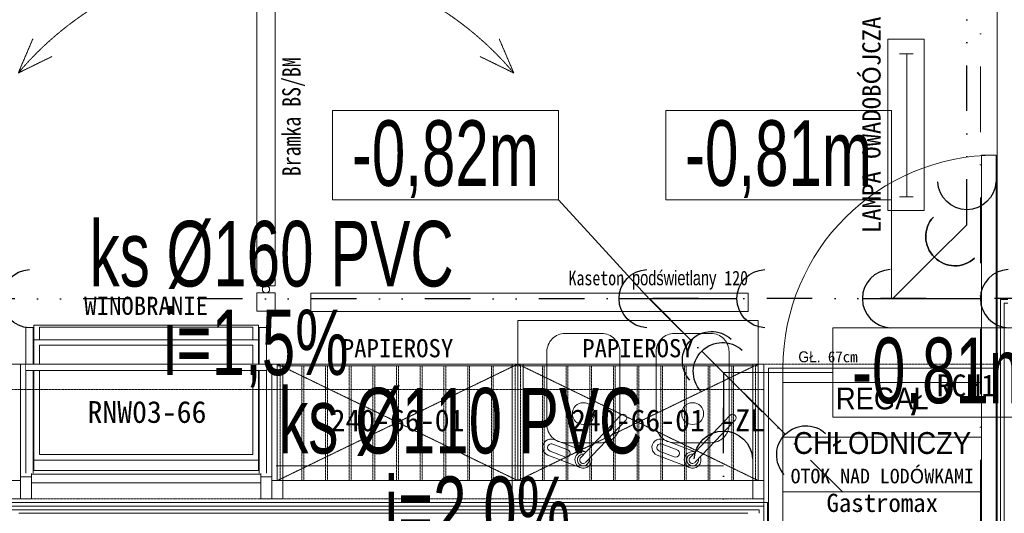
# Model space of a CAD drawing. Header units: centimetres. Extents: x -9388 to 91680, y -1419244 to 50347.
# Tile 13 of 183: x 9336 to 12039, y -707889 to -706533. Entities that reach past the tile are written whole.
import ezdxf
from ezdxf.enums import TextEntityAlignment as Align

# ---------------------------------------------------------------- set-up
doc = ezdxf.new("R2010")
doc.units = ezdxf.units.CM
for name, pattern in [('DASHED', [0.75, 0.5, -0.25]), ('DIVIDE2', [0.625, 0.25, -0.125, 0, -0.125, 0, -0.125]), ('Kropki i Kreski', [360, 180, -90, 0, -90]), ('Wipeout_Contour', [1000, 0, -1000])]:
    doc.linetypes.add(name, pattern=pattern)
for name, color, linetype in [('! Strefy Powierzchnie', 7, 'Continuous'), ('Osie', 7, 'Continuous'), ('Strefy', 7, 'Continuous')]:
    doc.layers.add(name, color=color, linetype=linetype)
for name, color, linetype, lineweight in [('MEBLE PKN_Nr_pióra__7', 7, 'Continuous', 13), ('Osie_Nr_pióra__1', 7, 'Continuous', 13), ('Osie_Nr_pióra__4', 7, 'Continuous', 13), ('Q_ks_opis', 3, 'Continuous', 13), ('Q_podkład', 8, 'Continuous', 9), ('Q_wys prowadzenia instalacji', 6, 'Continuous', 13), ('Rynny_Nr_pióra__161', 7, 'Continuous', 5), ('Strefy_Nr_pióra__1', 7, 'Continuous', 13), ('Wnętrze - umeblowanie_Nr_pióra__1', 7, 'Continuous', 13), ('Wnętrze - umeblowanie_Nr_pióra__101', 7, 'Continuous', 5), ('Wnętrze - umeblowanie_Nr_pióra__7', 7, 'Continuous', 13), ('Ściany wewnętrzne_Nr_pióra__1', 7, 'Continuous', 13), ('Ściany wewnętrzne_Nr_pióra__41', 7, 'Continuous', 15)]:
    doc.layers.add(name, color=color, linetype=linetype, lineweight=lineweight)
for name, color, linetype, lineweight, true_color in [('Q_ks', 7, 'DIVIDE2', 30, 0x997301), ('Rynny_Nr_pióra__205', 7, 'Continuous', 5, 0x858585), ('Wnętrze - umeblowanie_Nr_pióra__201', 7, 'Continuous', 5, 0x595959), ('Wnętrze - umeblowanie_Nr_pióra__205', 7, 'Continuous', 5, 0x858585)]:
    doc.layers.add(name, color=color, linetype=linetype, lineweight=lineweight, true_color=true_color)
doc.styles.add('Arial Narrow_____', font='ARIALN.TTF', dxfattribs={"width": 0.8})
doc.styles.add('GENERATED_STYLE_1', font='calibri.ttf')
doc.styles.add('GENERATED_STYLE_2', font='arial.ttf')
doc.styles.add('GENERATED_STYLE_3', font='calibri.ttf')
doc.styles.add('TT', font='ARIALN.TTF', dxfattribs={"height": 200})

# ---------------------------------------------------------------- blocks, each defined once
blk = doc.blocks.new('Standardowy znacznik siatki_6')
at = {"layer": 'Osie_Nr_pióra__4', "linetype": 'Kropki i Kreski'}
blk.add_line((1000, 0), (12138.2, 0), dxfattribs=at)
at = {"layer": 'Osie_Nr_pióra__1', "style": 'GENERATED_STYLE_3'}
for tag, p in [('AC_MarkerText_1_0', (-125, 4.9)), ('AC_MarkerText_1_1', (13263.2, 4.9))]:
    blk.add_attdef(tag, text='', height=100, rotation=270, dxfattribs=at).set_placement(p, align=Align.MIDDLE_CENTER)
blk = doc.blocks.new('PAB.01_RZUT PRZYZIEMIA')
at = {"layer": '! Strefy Powierzchnie', "color": 8, "linetype": 'Continuous', "lineweight": 0, "flags": 128}
blk.add_lwpolyline([(35639, -701738.6), (35639, -707859.3), (41389, -707859.3), (41389, -708139.3), (42019, -708139.3), (42019, -701822.8), (41149, -701822.8), (41149, -701738.6)], close=True, dxfattribs=at)
at = {"layer": 'Rynny_Nr_pióra__161', "color": 8, "linetype": 'Continuous'}
for p, q in [((41431.5, -707680.3), (41976.5, -707680.3)), ((41431.5, -707830.3), (41976.5, -707830.3))]:
    blk.add_line(p, q, dxfattribs=at)
at = {"layer": 'Rynny_Nr_pióra__161', "color": 8, "linetype": 'Continuous', "flags": 128}
blk.add_lwpolyline([(42016.5, -707490.3), (41976.5, -707490.3), (41976.5, -706905.3), (42016.5, -706905.3)], close=True, dxfattribs=at)
for points in [[(41391.5, -707490.3), (42016.5, -707490.3)], [(41391.5, -708140.3), (41391.5, -707490.3)], [(41431.5, -707490.3), (41431.5, -708140.3)], [(41976.5, -708140.3), (41976.5, -707490.3)], [(42016.5, -707490.3), (42016.5, -708140.3)], [(41431.5, -707530.3), (41976.5, -707530.3)]]:
    blk.add_lwpolyline(points, dxfattribs=at)
at = {"layer": 'Rynny_Nr_pióra__161', "color": 8, "linetype": 'Continuous'}
blk.add_arc((42016.5, -707490.3), 585, 90, 180, dxfattribs=at)
at = {"layer": 'Rynny_Nr_pióra__205', "color": 8, "linetype": 'DASHED', "flags": 128}
blk.add_lwpolyline([(42029, -708149.3), (41379, -708149.3), (41379, -707479.3), (42029, -707479.3)], close=True, dxfattribs=at)
at = {"layer": 'Wnętrze - umeblowanie_Nr_pióra__101', "color": 8, "linetype": 'Continuous'}
for p, q in [((39375.5, -707372.6), (39991.5, -707372.6)), ((39375.5, -707771.3), (39375.5, -707372.6)), ((39390.5, -707378), (39976.5, -707378)), ((39390.5, -707412.3), (39390.5, -707378)), ((39976.5, -707412.3), (39976.5, -707378)), ((39991.5, -707771.3), (39991.5, -707372.6)), ((39375.5, -707412.3), (39991.5, -707412.3)), ((39390.5, -707427.3), (39976.5, -707427.3)), ((39390.5, -707728.1), (39390.5, -707427.3)), ((39976.5, -707728.1), (39976.5, -707427.3)), ((40876.3, -707735.7), (40985.9, -707620.3)), ((41176.3, -707735.7), (41285.9, -707620.3)), ((40890.6, -707749.2), (41000.2, -707633.8)), ((41190.6, -707749.2), (41300.2, -707633.8)), ((40799.7, -707698.9), (40840.6, -707714.7)), ((40802.8, -707686.8), (40890.6, -707720.7)), ((41099.7, -707698.9), (41140.6, -707714.7)), ((41102.8, -707686.8), (41190.6, -707720.7)), ((39390.5, -707728.1), (39976.5, -707728.1)), ((40786.3, -707729.5), (40875.2, -707763.8)), ((40792.2, -707718.5), (40833.1, -707734.3)), ((41086.3, -707729.5), (41175.2, -707763.8)), ((41092.2, -707718.5), (41133.1, -707734.3)), ((39375.5, -707743.1), (39991.5, -707743.1)), ((39375.5, -707771.3), (39991.5, -707771.3)), ((39368.5, -707805.3), (39998.5, -707805.3))]:
    blk.add_line(p, q, dxfattribs=at)
at = {"layer": 'Wnętrze - umeblowanie_Nr_pióra__101', "color": 8, "linetype": 'Continuous', "flags": 128}
for points in [[(40037.5, -706364), (39987.5, -706364), (39987.5, -707264), (40012.5, -707264, -1), (40012.5, -707284), (39987.5, -707284), (39987.5, -707334), (40037.5, -707334), (40037.5, -707284), (40012.5, -707284, -1), (40012.5, -707264), (40037.5, -707264)], [(40933.5, -707695.4), (40833.5, -707695.4, -0.414214), (40783.5, -707645.4), (40783.5, -707445.4, -0.414214), (40833.5, -707395.4), (40933.5, -707395.4, -0.414214), (40983.5, -707445.4), (40983.5, -707645.4, -0.414214)], [(41133.5, -707695.4), (41233.5, -707695.4, 0.414214), (41283.5, -707645.4), (41283.5, -707445.4, 0.414214), (41233.5, -707395.4), (41133.5, -707395.4, 0.414214), (41083.5, -707445.4), (41083.5, -707645.4, 0.414214)]]:
    blk.add_lwpolyline(points, format="xyb", close=True, dxfattribs=at)
at = {"layer": 'Wnętrze - umeblowanie_Nr_pióra__101', "color": 8, "linetype": 'DASHED', "flags": 128}
for points in [[(39372.6, -706585.6), (39332.5, -706679.8), (39424.4, -706634.8)], [(40600.6, -706634.8), (40692.5, -706679.8), (40652.4, -706585.6)], [(40703.5, -707799.3), (40043.5, -707479.3)], [(40043.5, -707799.3), (40703.5, -707479.3)], [(41363.5, -707799.3), (40703.5, -707479.3)], [(40703.5, -707799.3), (41363.5, -707479.3)]]:
    blk.add_lwpolyline(points, dxfattribs=at)
at = {"layer": 'Wnętrze - umeblowanie_Nr_pióra__101', "color": 8, "linetype": 'Continuous', "flags": 128}
for points in [[(41335.7, -707285), (40135.7, -707285), (40135.7, -707335), (41335.7, -707335)], [(39987.5, -707334), (40037.5, -707334)], [(41363.5, -707799.3), (40703.5, -707799.3), (40703.5, -707359.3), (41363.5, -707359.3)], [(39368.5, -707849.3), (39368.5, -707479.3), (39338.5, -707479.3), (39338.5, -707849.3)], [(40028.5, -707849.3), (40028.5, -707479.3), (39998.5, -707479.3), (39998.5, -707849.3)], [(40058.5, -707849.3), (40058.5, -707479.3), (40028.5, -707479.3), (40028.5, -707849.3)], [(40703.5, -707799.3), (40043.5, -707799.3), (40043.5, -707479.3), (40703.5, -707479.3)], [(40703.5, -707479.3), (40043.5, -707479.3), (40043.5, -707484.3), (40703.5, -707484.3)], [(40718.5, -707849.3), (40718.5, -707479.3), (40688.5, -707479.3), (40688.5, -707849.3)], [(41363.5, -707799.3), (40703.5, -707799.3), (40703.5, -707479.3), (41363.5, -707479.3)], [(41363.5, -707479.3), (40703.5, -707479.3), (40703.5, -707484.3), (41363.5, -707484.3)], [(39338.5, -707849.3), (39338.5, -707789.3), (39368.5, -707789.3), (39368.5, -707849.3)], [(39998.5, -707849.3), (39998.5, -707789.3), (40028.5, -707789.3), (40028.5, -707849.3)], [(40028.5, -707849.3), (40058.5, -707849.3), (40058.5, -707799.3), (40028.5, -707799.3)]]:
    blk.add_lwpolyline(points, close=True, dxfattribs=at)
for points in [[(39338.5, -707849.3), (39338.5, -707479.3), (39308.5, -707479.3), (39308.5, -707849.3), (39338.5, -707849.3), (39338.5, -707799.3), (39308.5, -707799.3)], [(41378.5, -707849.3), (41378.5, -707479.3), (41348.5, -707479.3), (41348.5, -707849.3), (41378.5, -707849.3), (41378.5, -707799.3), (41348.5, -707799.3)]]:
    blk.add_lwpolyline(points, dxfattribs=at)
at = {"layer": 'Wnętrze - umeblowanie_Nr_pióra__101', "color": 8, "linetype": 'DASHED', "flags": 128}
for points in [[(40111, -707799.3), (40111, -707484.3), (40051, -707484.3), (40051, -707799.3)], [(40176, -707799.3), (40176, -707484.3), (40116, -707484.3), (40116, -707799.3)], [(40241, -707799.3), (40241, -707484.3), (40181, -707484.3), (40181, -707799.3)], [(40306, -707799.3), (40306, -707484.3), (40246, -707484.3), (40246, -707799.3)], [(40371, -707799.3), (40371, -707484.3), (40311, -707484.3), (40311, -707799.3)], [(40436, -707799.3), (40436, -707484.3), (40376, -707484.3), (40376, -707799.3)], [(40501, -707799.3), (40501, -707484.3), (40441, -707484.3), (40441, -707799.3)], [(40566, -707799.3), (40566, -707484.3), (40506, -707484.3), (40506, -707799.3)], [(40631, -707799.3), (40631, -707484.3), (40571, -707484.3), (40571, -707799.3)], [(40696, -707799.3), (40696, -707484.3), (40636, -707484.3), (40636, -707799.3)], [(40771, -707799.3), (40771, -707484.3), (40711, -707484.3), (40711, -707799.3)], [(40836, -707799.3), (40836, -707484.3), (40776, -707484.3), (40776, -707799.3)], [(40901, -707799.3), (40901, -707484.3), (40841, -707484.3), (40841, -707799.3)], [(40966, -707799.3), (40966, -707484.3), (40906, -707484.3), (40906, -707799.3)], [(41031, -707799.3), (41031, -707484.3), (40971, -707484.3), (40971, -707799.3)], [(41096, -707799.3), (41096, -707484.3), (41036, -707484.3), (41036, -707799.3)], [(41161, -707799.3), (41161, -707484.3), (41101, -707484.3), (41101, -707799.3)], [(41226, -707799.3), (41226, -707484.3), (41166, -707484.3), (41166, -707799.3)], [(41291, -707799.3), (41291, -707484.3), (41231, -707484.3), (41231, -707799.3)], [(41356, -707799.3), (41356, -707484.3), (41296, -707484.3), (41296, -707799.3)]]:
    blk.add_lwpolyline(points, close=True, dxfattribs=at)
at = {"layer": 'Wnętrze - umeblowanie_Nr_pióra__101', "color": 8, "linetype": 'Continuous'}
for centre in [(40883.5, -707615.4), (41183.5, -707615.4)]:
    blk.add_circle(centre, 30, dxfattribs=at)
at = {"layer": 'Wnętrze - umeblowanie_Nr_pióra__101', "color": 8, "linetype": 'DASHED'}
blk.add_arc((40012.5, -707254), 890, 40.1759, 139.8241, dxfattribs=at)
at = {"layer": 'Wnętrze - umeblowanie_Nr_pióra__101', "color": 8, "linetype": 'Continuous'}
for centre, radius, start, end in [((40993, -707627.1), 9.83, 316.4836, 136.4836), ((41293, -707627.1), 9.83, 316.4836, 136.4836), ((40794.6, -707708.2), 22.9, 68.8831, 248.8835), ((40795.9, -707708.7), 10.5, 68.8831, 248.8835), ((41094.6, -707708.2), 22.9, 68.8831, 248.8835), ((41095.9, -707708.7), 10.5, 68.8831, 248.8835), ((40836.8, -707724.5), 10.5, 248.8835, 68.8835), ((40883.5, -707742.5), 22.9, 71.9178, 21.0494), ((40883.5, -707742.5), 16.2, 83.7549, 9.2123), ((40883.5, -707742.5), 9.83, 136.4836, 316.4836), ((41136.8, -707724.5), 10.5, 248.8835, 68.8835), ((41183.5, -707742.5), 22.9, 71.9178, 21.0494), ((41183.5, -707742.5), 16.2, 83.7549, 9.2123), ((41183.5, -707742.5), 9.83, 136.4836, 316.4836)]:
    blk.add_arc(centre, radius, start, end, dxfattribs=at)
at = {"layer": 'Wnętrze - umeblowanie_Nr_pióra__7', "color": 8, "linetype": 'Continuous'}
for p, q in [((41751, -706626.8), (41789, -706626.8)), ((41751, -707020.3), (41789, -707020.3))]:
    blk.add_line(p, q, dxfattribs=at)
at = {"layer": 'Wnętrze - umeblowanie_Nr_pióra__7', "color": 8, "linetype": 'Continuous', "flags": 128}
blk.add_lwpolyline([(41719, -706587.3), (41719, -707057.3), (41819, -707057.3), (41819, -706587.3)], close=True, dxfattribs=at)
blk.add_lwpolyline([(41771.1, -706626.8), (41771.1, -707019.4)], dxfattribs=at)
at = {"layer": 'Ściany wewnętrzne_Nr_pióra__1', "color": 8, "linetype": 'Continuous'}
for p, q in [((42049, -707302.3), (42029, -707302.3)), ((42029, -707312.3), (42029, -707302.3)), ((42039, -707312.3), (42039, -708159.3)), ((42039, -707312.3), (42049, -707312.3)), ((41354, -707879.3), (37094, -707879.3)), ((41357, -707879.3), (41354, -707879.3)), ((41357, -707879.3), (41366.5, -707879.3)), ((41366.5, -707889.3), (41366.5, -707879.3))]:
    blk.add_line(p, q, dxfattribs=at)
at = {"layer": 'Ściany wewnętrzne_Nr_pióra__1', "color": 8, "linetype": 'Continuous', "flags": 128}
for points in [[(42029, -707312.3), (42029, -708149.3)], [(41366.5, -707869.3), (37094, -707869.3)], [(41379, -707869.3), (41366.5, -707869.3)], [(41379, -708149.3), (41379, -707869.3)]]:
    blk.add_lwpolyline(points, dxfattribs=at)
at = {"layer": 'Ściany wewnętrzne_Nr_pióra__41', "color": 8, "linetype": 'Continuous'}
for p, q in [((39484, -707889.3), (39334, -707889.3)), ((41184, -707889.3), (39484, -707889.3)), ((41335, -707889.3), (41184, -707889.3))]:
    blk.add_line(p, q, dxfattribs=at)
at = {"layer": 'Osie', "color": 8, "linetype": 'Continuous', "zscale": 1000, "rotation": 89.99999713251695}
blk.add_blockref('Standardowy znacznik siatki_6', (41974, -712523.4), dxfattribs=at)
at = {"layer": 'MEBLE PKN_Nr_pióra__7', "color": 8, "linetype": 'Continuous', "rotation": 360, "style": 'GENERATED_STYLE_2'}
for s, insert, char_height, attachment_point in [('\\A1;{\\fMS Gothic|b0|i0|c238|p49;WINOBRANIE}', (39683.5, -707319.6), 50, 5), ('\\A1;{\\fMS Gothic|b0|i0|c238|p49;RNW03-66}', (39849, -707641.8), 60, 9)]:
    blk.add_mtext(s, dxfattribs=dict(at, insert=insert, char_height=char_height, attachment_point=attachment_point))
at = {"layer": 'Strefy_Nr_pióra__1', "color": 8, "linetype": 'Continuous', "insert": (42016.5, -707568.8), "char_height": 60, "attachment_point": 9, "rotation": 360, "style": 'GENERATED_STYLE_2'}
blk.add_mtext('\\A1;{\\fMS Gothic|b0|i0|c238|p49;RCH1}', dxfattribs=at)
at = {"layer": 'Wnętrze - umeblowanie_Nr_pióra__1', "color": 8, "linetype": 'Continuous', "style": 'GENERATED_STYLE_2'}
for s, insert, char_height, attachment_point, rotation in [('\\A1;{\\W0.800000x;\\fMS Gothic|b0|i0|c238|p49;Bramka BS/BM}', (40057.2, -706963.2), 50, 1, 90), ('\\A1;{\\W0.800000x;\\fMS Gothic|b0|i0|c238|p49;Kaseton podświetlany 120}', (41335.7, -707222.9), 40, 3, 360), ('\\A1;{\\fMS Gothic|b0|i0|c238|p49;PAPIEROSY}', (40373.5, -707410.7), 50, 2, 360), ('\\A1;{\\fMS Gothic|b0|i0|c238|p49;PAPIEROSY}', (41033.5, -707410.7), 50, 2, 360), ('\\A1;{\\fMS Gothic|b0|i0|c238|p49;240-66-01}', (40373.5, -707603.9), 60, 2, 360), ('\\A1;{\\fMS Gothic|b0|i0|c238|p49;240-66-01}', (41033.5, -707603.9), 60, 2, 360), ('\\A1;{\\fMS Gothic|b0|i0|c238|p49;-ZL}', (41320.6, -707603.9), 60, 2, 360), ('\\A1;{\\fMS Gothic|b0|i0|c238|p49;Gastromax}', (41704, -707835.5), 50, 2, 360)]:
    blk.add_mtext(s, dxfattribs=dict(at, insert=insert, char_height=char_height, attachment_point=attachment_point, rotation=rotation))
at = {"layer": 'Wnętrze - umeblowanie_Nr_pióra__1', "color": 8, "linetype": 'Continuous', "insert": (41704, -707543.8), "char_height": 60, "width": 607.517, "attachment_point": 2, "rotation": 360, "line_spacing_factor": 1.223514, "style": 'GENERATED_STYLE_1'}
blk.add_mtext('\\A1;{\\fMS Gothic|b1|i0|c238|p49;REGAŁ \\P\\fMS Gothic|b1|i0|c238|p49;CHŁODNICZY}', dxfattribs=at)
at = {"layer": 'Wnętrze - umeblowanie_Nr_pióra__201', "color": 8, "linetype": 'Continuous', "attachment_point": 5, "rotation": 360, "style": 'GENERATED_STYLE_2'}
for s, insert, char_height in [('\\A1;{\\fMS Gothic|b0|i0|c238|p49;GŁ. 67cm}', (41555.1, -707459.6), 30), ('\\A1;{\\fMS Gothic|b0|i0|c238|p49;OTOK NAD LODÓWKAMI}', (41704, -707787.3), 40)]:
    blk.add_mtext(s, dxfattribs=dict(at, insert=insert, char_height=char_height))
at = {"layer": 'Wnętrze - umeblowanie_Nr_pióra__7', "color": 8, "linetype": 'Continuous', "insert": (41674.8, -706822.3), "char_height": 50, "attachment_point": 5, "rotation": 90, "style": 'GENERATED_STYLE_2'}
blk.add_mtext('\\A1;{\\fMS Gothic|b0|i0|c238|p49;LAMPA OWADOBÓJCZA}', dxfattribs=at)
at = {"color": 8, "linetype": 'Wipeout_Contour', "lineweight": 0, "ltscale": 2837047.47969076}
blk.add_wipeout([(39353.5, -707779.2), (39373.5, -707779.2), (39373.5, -707379.3), (39353.5, -707379.3)], dxfattribs=at).dxf.layer = 'Strefy'
at = {"color": 8, "linetype": 'Wipeout_Contour', "lineweight": 0, "ltscale": 2837697.633182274}
blk.add_wipeout([(39993.5, -707779.2), (40013.5, -707779.2), (40013.5, -707379.3), (39993.5, -707379.3)], dxfattribs=at).dxf.layer = 'Strefy'
at = {"layer": 'Wnętrze - umeblowanie_Nr_pióra__101', "color": 8, "linetype": 'Continuous'}
for p, q in [((39373.5, -707379.3), (39353.5, -707379.3)), ((39353.5, -707379.3), (39353.5, -707779.2)), ((39373.5, -707779.2), (39373.5, -707379.3)), ((40013.5, -707379.3), (39993.5, -707379.3)), ((39993.5, -707379.3), (39993.5, -707779.2)), ((40013.5, -707779.2), (40013.5, -707379.3)), ((39368.5, -707781.3), (39998.5, -707781.3))]:
    blk.add_line(p, q, dxfattribs=at)
at = {"layer": 'Wnętrze - umeblowanie_Nr_pióra__205', "color": 8, "linetype": 'DASHED', "flags": 128}
blk.add_lwpolyline([(41378.5, -707849.3), (38318.5, -707849.3), (38318.5, -707549.3), (41378.5, -707549.3)], close=True, dxfattribs=at)
at = {"color": 8, "linetype": 'Wipeout_Contour', "lineweight": 0, "ltscale": 2837020.719867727}
blk.add_wipeout([(39353.5, -707479.3), (39353.5, -707497.3), (40013.5, -707497.3), (40013.5, -707479.3)], dxfattribs=at).dxf.layer = 'Strefy'
at = {"layer": 'Wnętrze - umeblowanie_Nr_pióra__101', "color": 8, "linetype": 'Continuous'}
for p, q in [((40013.5, -707479.3), (39353.5, -707479.3)), ((39353.5, -707497.3), (40013.5, -707497.3))]:
    blk.add_line(p, q, dxfattribs=at)
blk = doc.blocks.new('A$C55A47F51')
at = {"layer": 'Q_ks', "linetype": 'ByBlock', "lineweight": 30}
for p, q in [((-83.6, 0), (240, 0)), ((0, 0), (113.7, -113.7))]:
    blk.add_line(p, q, dxfattribs=at)
at = {"layer": 'Q_ks', "linetype": 'ByBlock', "lineweight": 30, "extrusion": (0, 0, -1)}
for centre, start, end in [((3.6, 0), 272.5915, 87.4086), ((-320, 0), 272.5915, 87.4086), ((-170.3, -170.3), 317.5915, 132.4086)]:
    blk.add_arc(centre, 80, start, end, dxfattribs=at)
blk = doc.blocks.new('KOLANO')
at = {"layer": 'Q_ks', "linetype": 'ByBlock', "lineweight": 30}
for p, q in [((0, 0), (-41.4, 0)), ((89.3, -89.3), (0, 0))]:
    blk.add_line(p, q, dxfattribs=at)
at = {"layer": 'Q_ks', "linetype": 'ByBlock', "lineweight": 30, "extrusion": (0, 0, -1)}
for centre, start, end in [((121.4, 0), 92.5915, 267.4086), ((-32.7, -32.7), 137.5915, 312.4086)]:
    blk.add_arc(centre, 80, start, end, dxfattribs=at)

msp = doc.modelspace()

# ---------------------------------------------------------------- block references
at = {"layer": 'Q_podkład'}
msp.add_blockref('PAB.01_RZUT PRZYZIEMIA', (-30000, 0), dxfattribs=at)

# ---------------------------------------------------------------- next in the draw order: linework, layer by layer
at = {"layer": 'Q_ks', "ltscale": 500}
for p, q in [((11936.2, -707096.6), (11936.1, -704892.6)), ((16515.1, -707299), (4679.6, -707300.4)), ((11065, -707300.8), (11814.4, -708050.4)), ((11268, -708036.9), (11267.9, -707502.6))]:
    msp.add_line(p, q, dxfattribs=at)
at = {"layer": 'Q_ks_opis'}
msp.add_line((10040.2, -707758.4), (11268, -707758.4), dxfattribs=at)
at = {"layer": 'Q_wys prowadzenia instalacji', "ltscale": 10}
for p, q in [((11729.5, -706977.9), (11729.5, -707300.7)), ((10815.1, -707028.2), (11065, -707300.8)), ((11567.9, -707502.6), (11267.9, -707502.6))]:
    msp.add_line(p, q, dxfattribs=at)
at = {"layer": 'Q_wys prowadzenia instalacji'}
for points in [[(10815.1, -707028.2), (10195.1, -707028.2), (10195.1, -706783.2), (10815.1, -706783.2)], [(11729.5, -707028.1), (11109.5, -707028.1), (11109.5, -706783.1), (11729.5, -706783.1)], [(12187.9, -707625.1), (11567.9, -707625.1), (11567.9, -707380.1), (12187.9, -707380.1)]]:
    msp.add_3dface(points, dxfattribs=at)

# ---------------------------------------------------------------- next in the draw order: block references
at = {"layer": 'Q_ks', "linetype": 'ByBlock', "ltscale": 0.05}
for name, p, rotation in [('KOLANO', (11936.2, -707096.6), 269.9999757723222), ('A$C55A47F51', (9046.5, -707299.9), 359.9999757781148), ('A$C55A47F51', (11065, -707299.6), 359.9999757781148), ('A$C55A47F51', (11267.9, -707502.6), 314.9999757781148)]:
    msp.add_blockref(name, p, dxfattribs=dict(at, rotation=rotation))
at = {"layer": 'Q_ks', "linetype": 'ByBlock', "ltscale": 0.05, "xscale": -1, "rotation": 180.0000242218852}
msp.add_blockref('A$C55A47F51', (11733.2, -707299.6), dxfattribs=at)

# ---------------------------------------------------------------- next in the draw order: texts
at = {"layer": 'Q_ks_opis', "style": 'Arial Narrow_____', "width": 0.8}
for s, p in [('ks Ø160 PVC', (9528.5, -707266.1)), ('i=1,5%%%', (9730.3, -707509.6)), ('ks Ø110 PVC', (10046.2, -707724.8)), ('i=2,0%%%', (10338.1, -707968.3))]:
    msp.add_text(s, height=180, dxfattribs=at).set_placement(p)
at = {"layer": 'Q_wys prowadzenia instalacji', "style": 'TT', "width": 0.8}
for s, p in [('-0,82m', (10504.7, -706900, 6.4)), ('-0,81m', (11419.1, -706899.9, 6.4)), ('-0,81m', (11877.5, -707496.8, 6.4))]:
    msp.add_text(s, height=180, dxfattribs=at).set_placement(p, align=Align.MIDDLE_CENTER)

doc.saveas('drawing.dxf')
